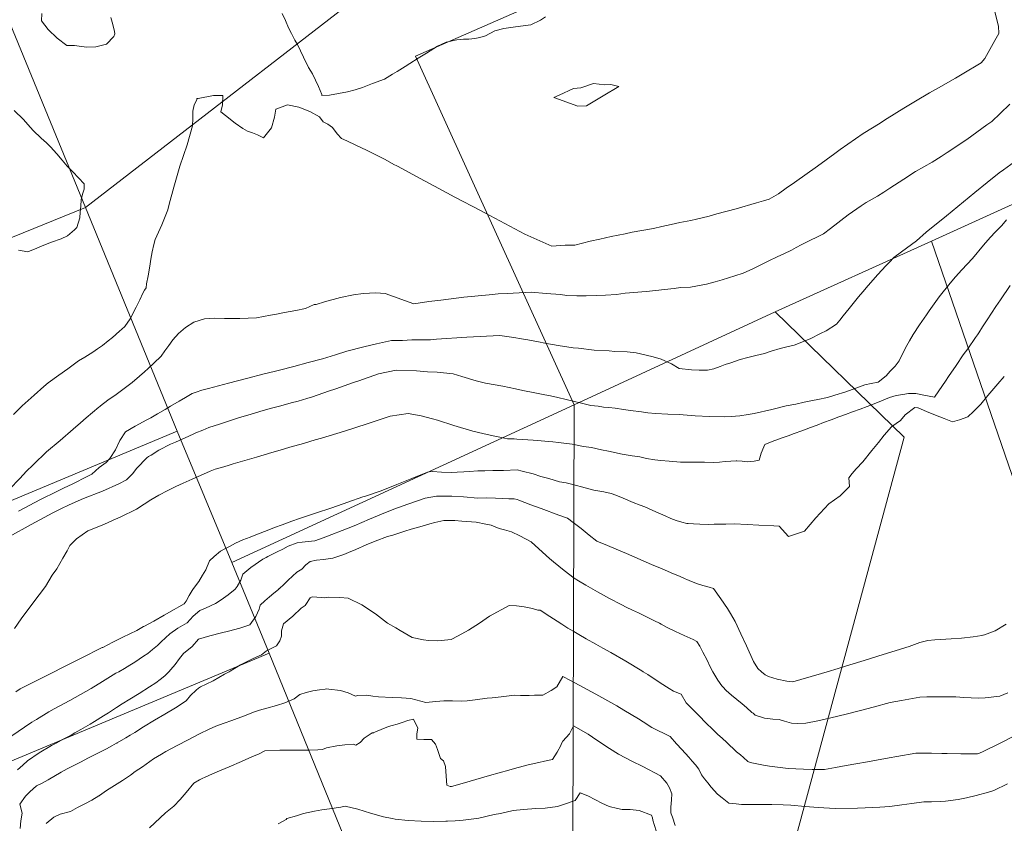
# Model space of a CAD drawing. Header units: inches. Extents: x 11351264 to 11356330, y 6702313 to 6706468.
# Tile 53 of 160: x 11352071 to 11352467, y 6704939 to 6705263. Entities that reach past the tile are written whole.
import ezdxf

# ---------------------------------------------------------------- set-up
doc = ezdxf.new("R2010")
doc.units = ezdxf.units.IN
doc.header["$MEASUREMENT"] = 0
doc.layers.add('Shumate_Contours_clip1', color=7, linetype='Continuous', lineweight=0)
doc.layers.add('Shumate_Parcels_clip1', color=7, linetype='Continuous', lineweight=0)

msp = doc.modelspace()

# ---------------------------------------------------------------- linework, layer by layer
at = {"layer": 'Shumate_Contours_clip1'}
for points, elevation in [([(11352463.14, 6705267.54), (11352465.01, 6705260.12), (11352465.04, 6705257.22), (11352463.54, 6705254.32), (11352459.44, 6705247.07), (11352457.95, 6705245.33), (11352450.27, 6705240.75), (11352447.6, 6705239.22), (11352440.84, 6705235.35), (11352437.22, 6705233.27), (11352431.58, 6705229.9), (11352426.86, 6705227.14), (11352420.07, 6705222.88), (11352416.54, 6705220.65), (11352414.18, 6705219.2), (11352410.37, 6705216.92), (11352401.18, 6705210.4), (11352398.97, 6705208.79), (11352391.97, 6705203.71), (11352382.77, 6705197.13), (11352379.38, 6705194.81), (11352376.32, 6705192.57), (11352372.54, 6705190.47), (11352370.2, 6705189.74), (11352367.46, 6705188.97), (11352359.31, 6705186.57), (11352351.5, 6705184.46), (11352348.43, 6705183.6), (11352343.3, 6705182.32), (11352340.95, 6705181.85), (11352336.49, 6705180.98), (11352333.1, 6705180.26), (11352329.27, 6705179.44), (11352325.89, 6705178.65), (11352317.4, 6705177.07), (11352314.55, 6705176.41), (11352308.9, 6705175.32), (11352304.37, 6705174.24), (11352300.38, 6705173.44), (11352294.28, 6705171.95), (11352292.06, 6705171.83), (11352290.35, 6705171.89), (11352284.96, 6705171.43), (11352274.05, 6705176.33), (11352259.98, 6705183.79), (11352256.17, 6705185.81), (11352245.89, 6705191.25), (11352239.45, 6705194.73), (11352231.94, 6705198.69), (11352222.77, 6705203.74), (11352222.2, 6705204.02), (11352221.53, 6705204.31), (11352217.57, 6705206.5), (11352214.8, 6705207.92), (11352210.27, 6705210.2), (11352205.95, 6705212.2), (11352202.35, 6705213.99), (11352200.22, 6705214.88), (11352198.46, 6705216.7), (11352196.62, 6705219.27), (11352194.68, 6705220.66), (11352192.83, 6705221.65), (11352191.31, 6705223.56), (11352187.47, 6705225.8), (11352182.96, 6705227.45), (11352178.4, 6705228.5), (11352173.76, 6705226.68), (11352173.23, 6705223.53), (11352172.01, 6705219.14), (11352168.79, 6705215.17), (11352166.3, 6705216.32), (11352164.39, 6705217.2), (11352162.29, 6705217.78), (11352160.47, 6705218.87), (11352157.35, 6705221.01), (11352153.48, 6705224.1), (11352151.52, 6705225.59), (11352152.23, 6705228.45), (11352152.34, 6705232.26), (11352148.56, 6705232.22), (11352142.42, 6705231.04), (11352142.02, 6705231), (11352141.92, 6705230.82), (11352141.92, 6705230.49), (11352140.88, 6705228.46), (11352140.27, 6705225.84), (11352140.3, 6705222.89), (11352140.18, 6705220.02), (11352138, 6705212.26), (11352135.04, 6705203.73), (11352132.63, 6705195.2), (11352130.8, 6705188.34), (11352130.23, 6705186.17), (11352127.83, 6705180.02), (11352125.14, 6705174.15), (11352124.58, 6705172.17), (11352123.84, 6705169.23), (11352123.39, 6705166.21), (11352122.98, 6705163.42), (11352122.33, 6705159.53), (11352121.6, 6705156.28), (11352121.45, 6705154.74), (11352120.83, 6705153.79), (11352120.2, 6705152.53), (11352119, 6705149.81), (11352117.48, 6705146.95), (11352115.06, 6705142.21), (11352112.94, 6705139.09), (11352111.69, 6705138.08), (11352110.7, 6705137.17), (11352107.93, 6705134.67), (11352106.19, 6705133.27), (11352103.84, 6705131.47), (11352101.93, 6705130.07), (11352100.04, 6705128.77), (11352096.71, 6705126.71), (11352094.28, 6705125.23), (11352089.9, 6705122.07), (11352086.3, 6705119.49), (11352081.95, 6705116.35), (11352080.3, 6705114.91), (11352076.3, 6705111.45), (11352071.53, 6705107.2), (11352068.08, 6705103.71)], 1450), ([(11352079.41, 6705265.25), (11352079.25, 6705262.28), (11352082, 6705258.8), (11352085.56, 6705255.27), (11352089.56, 6705252.35), (11352092.63, 6705252.32), (11352097.4, 6705251.69), (11352101.26, 6705251.82), (11352105.49, 6705252.83), (11352108.48, 6705255.95), (11352108.82, 6705257.01), (11352108.72, 6705257.97), (11352108.06, 6705260.84), (11352107.28, 6705263.66)], 1450), ([(11352176.28, 6705265.18), (11352177.61, 6705262.36), (11352178.85, 6705259.5), (11352180.07, 6705257.23), (11352181.41, 6705254.44), (11352182.43, 6705252.79), (11352183.72, 6705250.23), (11352184.9, 6705247.61), (11352186.94, 6705243.53), (11352187.9, 6705242.04), (11352188.53, 6705240.91), (11352189.72, 6705238.4), (11352190.9, 6705235.88), (11352192.33, 6705232.62), (11352192.33, 6705232.22), (11352195.36, 6705232.29), (11352198.94, 6705232.99), (11352202.67, 6705233.65), (11352205.69, 6705234.45), (11352208.69, 6705235.45), (11352212.74, 6705237.03), (11352217.56, 6705238.84), (11352220.76, 6705240.8), (11352222.58, 6705241.9), (11352225.83, 6705243.93), (11352227.78, 6705245.14), (11352231.11, 6705247.18), (11352234.43, 6705249.25), (11352238.89, 6705252.05), (11352242.38, 6705253.73), (11352246.65, 6705254.67), (11352249.38, 6705254.9), (11352251.45, 6705254.94), (11352253.88, 6705255.14), (11352255.98, 6705255.56), (11352258.28, 6705256.2), (11352261.96, 6705258.2), (11352265.59, 6705259.19), (11352270.33, 6705259.82), (11352276.56, 6705260.73), (11352280.39, 6705262.56), (11352282.4, 6705263.91)], 1450), ([(11352469.49, 6705228.75), (11352465.59, 6705224.97), (11352462.33, 6705221.71), (11352460.26, 6705220.4), (11352452.16, 6705214.46), (11352444.3, 6705209.21), (11352441.9, 6705207.65), (11352438.24, 6705205.39), (11352431.52, 6705201.51), (11352426.84, 6705198.53), (11352421.23, 6705194.86), (11352418.8, 6705193.27), (11352416.18, 6705191.65), (11352411.67, 6705189.03), (11352409.66, 6705187.8), (11352406.06, 6705185.33), (11352404.41, 6705184.1), (11352397.23, 6705178.56), (11352394.5, 6705176.43), (11352391.82, 6705175.07), (11352389.21, 6705173.94), (11352385.48, 6705172.02), (11352383.36, 6705170.91), (11352381.49, 6705169.91), (11352378.52, 6705168.43), (11352375.76, 6705167.13), (11352372.46, 6705165.57), (11352369.2, 6705163.98), (11352365.93, 6705162.39), (11352362.09, 6705160.54), (11352358.7, 6705159.53), (11352353.56, 6705157.86), (11352350.85, 6705157.17), (11352347.23, 6705156.17), (11352340.78, 6705155.02), (11352336.75, 6705154.76), (11352334.22, 6705154.45), (11352330.36, 6705154.06), (11352326.86, 6705153.68), (11352322.96, 6705153.27), (11352314.57, 6705152.52), (11352311.03, 6705152), (11352306.53, 6705151.8), (11352303.12, 6705151.61), (11352298.78, 6705151.52), (11352294.98, 6705151.48), (11352291.04, 6705151.62), (11352288.39, 6705151.95), (11352282.73, 6705152.4), (11352276.68, 6705153), (11352267, 6705152.39), (11352263.3, 6705152.22), (11352259.74, 6705151.88), (11352249.56, 6705150.94), (11352240.21, 6705149.69), (11352235.45, 6705149.15), (11352229.36, 6705148.24), (11352217.8, 6705152.37), (11352214.04, 6705152.68), (11352211.46, 6705152.53), (11352208.94, 6705152.38), (11352204.98, 6705151.88), (11352199.85, 6705150.74), (11352193.34, 6705149), (11352189.98, 6705147.98), (11352189.17, 6705148.03), (11352185.68, 6705146.39), (11352181.8, 6705145.62), (11352177.25, 6705144.72), (11352174.07, 6705144.11), (11352171.63, 6705143.63), (11352166, 6705142.54), (11352159.18, 6705142.35), (11352153.01, 6705142.31), (11352148.98, 6705142.5), (11352144.96, 6705142.2), (11352140.67, 6705140.83), (11352137.38, 6705138.73), (11352134.48, 6705136.26), (11352132.27, 6705133.68), (11352130.59, 6705131.39), (11352128.95, 6705129.35), (11352127.48, 6705127.09), (11352124.63, 6705124.35), (11352122.25, 6705122.25), (11352120.78, 6705120.88), (11352118.8, 6705119.12), (11352115.85, 6705116.58), (11352112.61, 6705114.17), (11352109.35, 6705111.77), (11352106.09, 6705109.39), (11352103.04, 6705107.12), (11352102.9, 6705107.02), (11352102.79, 6705106.93), (11352102.38, 6705106.57), (11352097.3, 6705102.36), (11352094.99, 6705100.29), (11352092.01, 6705097.76), (11352086.83, 6705093.13), (11352081.37, 6705088.58), (11352079.53, 6705086.87), (11352077.85, 6705085.25), (11352075.8, 6705083.24), (11352073.3, 6705080.8), (11352070.55, 6705077.86), (11352066.36, 6705073.51)], 1448), ([(11352068.32, 6705226.12), (11352072.01, 6705222.53), (11352073.8, 6705220.55), (11352075.89, 6705218.12), (11352079.11, 6705215.04), (11352081.27, 6705213.08), (11352082.87, 6705211.53), (11352085.45, 6705208.71), (11352087.6, 6705206.14), (11352089.69, 6705203.71), (11352091.95, 6705201.5), (11352096.51, 6705196.62), (11352096.52, 6705194.51), (11352095.77, 6705192.5), (11352095.31, 6705190.1), (11352095.13, 6705187.54), (11352094.89, 6705185.18), (11352094.81, 6705182.88), (11352093.55, 6705178.94), (11352092.61, 6705178), (11352089.79, 6705175.67), (11352087.29, 6705174.47), (11352083.39, 6705173.12), (11352079.52, 6705171.67), (11352077.43, 6705170.64), (11352073.86, 6705169.26), (11352070.03, 6705169.85)], 1452), ([(11352471.38, 6705205.45), (11352466.95, 6705202.27), (11352465.19, 6705201.01), (11352460.45, 6705197.19), (11352455.39, 6705193.15), (11352446.32, 6705185.65), (11352443.95, 6705183.75), (11352435.85, 6705177.1), (11352431.85, 6705173.62), (11352425.88, 6705169.26), (11352422.84, 6705166.93), (11352421.06, 6705165.06), (11352419.55, 6705163.57), (11352416.34, 6705160.11), (11352412.46, 6705155.69), (11352410.27, 6705153.04), (11352408.58, 6705151.07), (11352404.75, 6705146.37), (11352402.35, 6705143.41), (11352400.96, 6705141.61), (11352399.67, 6705140.02), (11352395.58, 6705137.43), (11352393.27, 6705136.29), (11352389.09, 6705134.14), (11352382.59, 6705131.54), (11352379.68, 6705130.92), (11352377.03, 6705130.28), (11352373.41, 6705129.15), (11352370.62, 6705128.29), (11352367.13, 6705127.41), (11352363.92, 6705126.58), (11352360.88, 6705125.76), (11352357.04, 6705124.52), (11352354.79, 6705123.8), (11352352.82, 6705123), (11352350.28, 6705122.11), (11352347.72, 6705121.5), (11352344.4, 6705121.52), (11352341.3, 6705121.62), (11352336.32, 6705122.2), (11352333.19, 6705124.03), (11352329.04, 6705125.99), (11352325.79, 6705126.89), (11352322.97, 6705127.55), (11352318.99, 6705128.44), (11352315.36, 6705128.91), (11352310.32, 6705129.06), (11352308.11, 6705129.25), (11352302.04, 6705129.59), (11352295.67, 6705130.32), (11352293.56, 6705130.54), (11352287.46, 6705131.49), (11352282.14, 6705132.41), (11352279.55, 6705132.94), (11352275.24, 6705133.77), (11352272.77, 6705134.14), (11352269.67, 6705134.69), (11352263.97, 6705135.42), (11352250.74, 6705134.85), (11352238.42, 6705133.96), (11352236.02, 6705133.74), (11352228.53, 6705133.77), (11352224.85, 6705133.53), (11352220.4, 6705133.47), (11352214.25, 6705132.1), (11352209.17, 6705130.89), (11352202.3, 6705129.18), (11352197.72, 6705127.71), (11352192.56, 6705126.08), (11352186.76, 6705124.54), (11352180.98, 6705123.03), (11352175.2, 6705121.54), (11352173.08, 6705121.03), (11352169.01, 6705120.02), (11352161.87, 6705118.16), (11352154.72, 6705116.28), (11352146.59, 6705114.14), (11352143.96, 6705113.42), (11352141.64, 6705112.65), (11352140.01, 6705112.08), (11352137.4, 6705110.55), (11352134.73, 6705109.05), (11352131.32, 6705107.05), (11352129.16, 6705105.72), (11352126.02, 6705103.86), (11352123.37, 6705102.37), (11352121.74, 6705101.5), (11352117.07, 6705098.95), (11352113.13, 6705096.62), (11352110.83, 6705093.23), (11352109.16, 6705089.4), (11352106.79, 6705085.89), (11352105.34, 6705084.27), (11352102.53, 6705082.26), (11352099.65, 6705079.6), (11352097.77, 6705078.66), (11352091.94, 6705075.74), (11352088.21, 6705073.93), (11352085.45, 6705072.57), (11352078.95, 6705069.39), (11352070.07, 6705064.69)], 1446), ([(11352468.23, 6705182.04), (11352466.31, 6705179.78), (11352463.75, 6705177.28), (11352461.67, 6705174.91), (11352458.95, 6705171.9), (11352454.46, 6705166.54), (11352450.25, 6705161.91), (11352447.68, 6705159.07), (11352445.53, 6705156.57), (11352441.03, 6705151.02), (11352437.03, 6705145.43), (11352435.89, 6705143.75), (11352433.13, 6705139.74), (11352430.6, 6705135.87), (11352429.15, 6705133.28), (11352427.49, 6705130.56), (11352424.91, 6705125.27), (11352423.32, 6705123.06), (11352421.3, 6705121.1), (11352419.74, 6705119.29), (11352416.5, 6705116.71), (11352413.59, 6705116.19), (11352411.04, 6705115.66), (11352403.44, 6705112.77), (11352398.98, 6705111.43), (11352395.99, 6705110.52), (11352392.11, 6705109.72), (11352390.07, 6705109.31), (11352386.7, 6705108.59), (11352383.31, 6705107.88), (11352379.42, 6705107.08), (11352373.61, 6705105.62), (11352366.54, 6705104.05), (11352364.12, 6705103.61), (11352360.67, 6705103.06), (11352357.28, 6705102.85), (11352354.74, 6705102.77), (11352348.47, 6705102.78), (11352342.77, 6705103.17), (11352336.3, 6705103.63), (11352331.67, 6705103.84), (11352326.71, 6705104.05), (11352323.62, 6705104.32), (11352321.05, 6705104.66), (11352316.68, 6705105.3), (11352313.9, 6705105.67), (11352310.53, 6705106.15), (11352307.92, 6705106.45), (11352305.78, 6705106.65), (11352303.67, 6705106.96), (11352300.74, 6705107.27), (11352296.89, 6705108.28), (11352293.5, 6705109.07), (11352290.7, 6705109.76), (11352287.36, 6705110.5), (11352284.45, 6705111.12), (11352282.13, 6705111.55), (11352278.15, 6705112.36), (11352273.26, 6705113.35), (11352270.29, 6705113.98), (11352265.23, 6705115), (11352258.23, 6705116.26), (11352254.42, 6705117.15), (11352248.73, 6705118.97), (11352245.2, 6705120.1), (11352238.74, 6705120.67), (11352234.91, 6705120.88), (11352230.48, 6705121.22), (11352222.24, 6705121.54), (11352215.08, 6705120.06), (11352207.22, 6705117.26), (11352205.07, 6705116.51), (11352197.86, 6705113.98), (11352194.98, 6705113.02), (11352188.52, 6705110.8), (11352186.25, 6705110.16), (11352182.68, 6705109.08), (11352179.98, 6705108.32), (11352175.74, 6705107.17), (11352171.48, 6705106.04), (11352167.25, 6705104.85), (11352163.43, 6705103.69), (11352162.82, 6705103.51), (11352162.41, 6705103.4), (11352159.15, 6705102.38), (11352151, 6705099.82), (11352146.78, 6705098.36), (11352144.27, 6705097.36), (11352141.51, 6705096.22), (11352140.74, 6705095.86), (11352138.71, 6705094.95), (11352136.02, 6705093.77), (11352133.29, 6705092.53), (11352131.29, 6705091.63), (11352126.6, 6705089.21), (11352123.52, 6705087.3), (11352122.46, 6705086.69), (11352121.8, 6705086.24), (11352117.77, 6705082), (11352116.02, 6705079.73), (11352113.55, 6705077.29), (11352110.54, 6705075.66), (11352103.93, 6705072.81), (11352096.23, 6705069.83), (11352090.48, 6705067.22), (11352087.07, 6705065.6), (11352083.94, 6705064.09), (11352075.14, 6705059.29), (11352066.37, 6705054.47)], 1444), ([(11352469.69, 6705155.6), (11352465.75, 6705149.81), (11352463.92, 6705147.2), (11352460.45, 6705141.78), (11352458.5, 6705138.91), (11352457.09, 6705136.61), (11352456.48, 6705135.72), (11352455.73, 6705134.71), (11352452.54, 6705130.12), (11352450.75, 6705127.64), (11352447.89, 6705123.43), (11352444.87, 6705118.95), (11352443.56, 6705117.04), (11352442.39, 6705115.34), (11352439.22, 6705110.65), (11352434.9, 6705111.41), (11352431.61, 6705112.06), (11352428.7, 6705112.12), (11352426.43, 6705111.75), (11352423.78, 6705111.3), (11352421.07, 6705110.56), (11352417.77, 6705109.13), (11352414.92, 6705107.98), (11352412.04, 6705106.87), (11352409.19, 6705105.83), (11352406.15, 6705104.72), (11352403.37, 6705103.67), (11352400.66, 6705102.66), (11352397.5, 6705101.49), (11352394.42, 6705100.36), (11352391.85, 6705099.39), (11352389.24, 6705098.42), (11352385.71, 6705097.12), (11352382.61, 6705095.98), (11352380.23, 6705095.09), (11352377.81, 6705094.18), (11352373.8, 6705092.74), (11352370.83, 6705091.53), (11352370.37, 6705090.62), (11352369.3, 6705088.13), (11352368.49, 6705085.3), (11352366.54, 6705084.83), (11352363.87, 6705084.56), (11352361.64, 6705084.84), (11352359.5, 6705085.01), (11352359.3, 6705085.01), (11352357.16, 6705084.89), (11352354.84, 6705084.65), (11352352.52, 6705084.42), (11352350.2, 6705084.33), (11352346.55, 6705084.39), (11352339.84, 6705084.42), (11352336.82, 6705084.5), (11352332.3, 6705084.84), (11352328.84, 6705085.13), (11352326.41, 6705085.37), (11352323.17, 6705085.94), (11352320.48, 6705086.53), (11352317.35, 6705087.04), (11352313.3, 6705087.6), (11352307.79, 6705088.82), (11352305.02, 6705089.45), (11352300.99, 6705090.3), (11352297.71, 6705090.82), (11352293.19, 6705091.67), (11352287.6, 6705092.38), (11352285.32, 6705092.64), (11352277.41, 6705093.35), (11352270.82, 6705093.67), (11352269.73, 6705093.86), (11352269.03, 6705093.87), (11352267.11, 6705093.84), (11352264.69, 6705094.36), (11352261.3, 6705095.1), (11352257.19, 6705096.02), (11352253.08, 6705096.97), (11352245.52, 6705099.2), (11352238.89, 6705101.33), (11352236.94, 6705101.96), (11352232.29, 6705103.11), (11352227.04, 6705104.05), (11352219.82, 6705102.98), (11352210.57, 6705099.95), (11352201.35, 6705097), (11352192.16, 6705094.16), (11352189.59, 6705093.41), (11352184.93, 6705091.97), (11352179.4, 6705090.45), (11352175.47, 6705089.31), (11352172.16, 6705088.32), (11352166.01, 6705086.49), (11352161.28, 6705085.1), (11352156.54, 6705083.71), (11352154.58, 6705083.15), (11352151.81, 6705082.32), (11352149.25, 6705081.58), (11352147.22, 6705080.83), (11352143.4, 6705079.01), (11352140.09, 6705077.56), (11352136.42, 6705076.04), (11352133.46, 6705074.68), (11352130.27, 6705073.04), (11352126.65, 6705071.21), (11352123.38, 6705069.26), (11352120.7, 6705067.53), (11352117.58, 6705065.44), (11352111.05, 6705062.3), (11352108.15, 6705061.02), (11352104.42, 6705059.37), (11352098.04, 6705056.73), (11352093.47, 6705053.53), (11352090.78, 6705050.9), (11352089.68, 6705048.73), (11352087.95, 6705045.79), (11352085.43, 6705041.46), (11352083.62, 6705038.87), (11352080.87, 6705034.38), (11352075.86, 6705027.59), (11352071.08, 6705021.25), (11352068.39, 6705017.37)], 1442), ([(11352467.31, 6705118.92), (11352464.69, 6705115.98), (11352460.71, 6705111.25), (11352457.89, 6705107.78), (11352454.88, 6705104.92), (11352452.56, 6705102.69), (11352449.24, 6705101.48), (11352446.49, 6705100.7), (11352443.02, 6705102.03), (11352439.52, 6705103.43), (11352435.99, 6705104.89), (11352432.63, 6705106.32), (11352432.48, 6705106.36), (11352431.29, 6705106.47), (11352427.31, 6705103.47), (11352425.52, 6705101.23), (11352423.7, 6705099.98), (11352421.89, 6705098.68), (11352418.86, 6705095.29), (11352416.64, 6705092.41), (11352413.93, 6705089.11), (11352410.34, 6705084.62), (11352407.63, 6705081.81), (11352406.02, 6705079.83), (11352404.62, 6705078.11), (11352404.86, 6705074.58), (11352401.12, 6705070.87), (11352396.63, 6705067.69), (11352391.41, 6705061.95), (11352386.74, 6705056.64), (11352380.34, 6705054.42), (11352376.53, 6705058.7), (11352374.44, 6705058.75), (11352368.39, 6705059.01), (11352363.74, 6705059.29), (11352358.39, 6705059.55), (11352355.12, 6705059.48), (11352352.65, 6705059.46), (11352350.39, 6705059.46), (11352347.95, 6705059.38), (11352344.66, 6705059.4), (11352342.09, 6705059.56), (11352339.84, 6705059.74), (11352339.39, 6705059.77), (11352337.32, 6705060.31), (11352335.12, 6705060.92), (11352332.98, 6705061.79), (11352330.57, 6705062.85), (11352326.94, 6705064.48), (11352322.4, 6705066.43), (11352320.51, 6705067.13), (11352317.77, 6705068.2), (11352313.77, 6705069.87), (11352310.81, 6705071.1), (11352308.94, 6705071.87), (11352305.9, 6705072.52), (11352301.94, 6705073.19), (11352298.39, 6705074.12), (11352293.41, 6705075.4), (11352290.68, 6705076.06), (11352288.04, 6705076.51), (11352283.8, 6705077.84), (11352280.51, 6705078.69), (11352277.4, 6705079.74), (11352273.06, 6705080.78), (11352271.03, 6705081.32), (11352265.5, 6705081.14), (11352261.21, 6705081.05), (11352257.91, 6705080.96), (11352255.13, 6705080.89), (11352251.85, 6705080.73), (11352249.47, 6705080.59), (11352246.87, 6705080.44), (11352244.54, 6705080.3), (11352240.49, 6705080.42), (11352236.81, 6705080.62), (11352235.5, 6705080.58), (11352234.88, 6705080.43), (11352228.52, 6705077.89), (11352222.5, 6705075.47), (11352216.19, 6705072.94), (11352209.44, 6705070.61), (11352208.85, 6705070.41), (11352202.77, 6705068.32), (11352196.27, 6705066.1), (11352189.78, 6705063.88), (11352183.29, 6705061.68), (11352180.24, 6705060.71), (11352176.23, 6705059.19), (11352173.27, 6705058.06), (11352170.31, 6705056.93), (11352166.37, 6705055.41), (11352163.42, 6705054.28), (11352160.47, 6705053.13), (11352157.47, 6705051.76), (11352155.06, 6705050.45), (11352153.22, 6705049.49), (11352151.38, 6705048.53), (11352148.84, 6705046.38), (11352147.04, 6705044.72), (11352145.48, 6705041.08), (11352144.2, 6705038.94), (11352142.69, 6705036.42), (11352140.55, 6705033.49), (11352140.07, 6705032.77), (11352138.87, 6705030.65), (11352137.61, 6705028.4), (11352136.8, 6705027.42), (11352134.6, 6705026.18), (11352132.75, 6705025.04), (11352128.68, 6705022.72), (11352124.59, 6705020.43), (11352120.79, 6705018.32), (11352120.48, 6705018.16), (11352117.75, 6705016.64), (11352112.12, 6705013.86), (11352108.09, 6705011.87), (11352103.96, 6705009.82), (11352103.77, 6705009.71), (11352103.53, 6705009.57), (11352095.58, 6705005.62), (11352087.29, 6705001.47), (11352084.35, 6705000), (11352079.01, 6704997.32), (11352070.73, 6704993.16), (11352068.98, 6704991.94)], 1440), ([(11352468, 6705019.2), (11352463.58, 6705016.54), (11352459.29, 6705014.92), (11352458.76, 6705014.73), (11352458.6, 6705014.7), (11352458.21, 6705014.58), (11352454.7, 6705014.08), (11352450.11, 6705013.56), (11352445.89, 6705013.31), (11352441.62, 6705013.03), (11352439.35, 6705012.89), (11352436.5, 6705012.53), (11352434.84, 6705012.15), (11352433.2, 6705011.75), (11352428.98, 6705010.18), (11352427.63, 6705009.76), (11352425.44, 6705009.09), (11352416.34, 6705006.26), (11352410.77, 6705004.46), (11352405, 6705002.71), (11352400.34, 6705001.36), (11352395.93, 6705000), (11352393.57, 6704999.27), (11352385.34, 6704996.85), (11352382.11, 6704995.93), (11352379.62, 6704996.18), (11352375.82, 6704996.97), (11352372.21, 6704998.12), (11352370.93, 6704998.78), (11352369.47, 6705000), (11352367.93, 6705001.29), (11352366.24, 6705004.12), (11352363.39, 6705010.37), (11352361.1, 6705015.31), (11352358.79, 6705020.25), (11352357.01, 6705023.51), (11352355.77, 6705025.51), (11352353.09, 6705029.36), (11352350.13, 6705033.51), (11352348.3, 6705034.06), (11352345.76, 6705034.76), (11352343.72, 6705035.43), (11352341.28, 6705036.29), (11352339.38, 6705037.16), (11352338.7, 6705037.45), (11352338.37, 6705037.6), (11352336.35, 6705038.48), (11352333.98, 6705039.49), (11352330.7, 6705040.9), (11352328.7, 6705041.75), (11352325.14, 6705043.27), (11352321.71, 6705044.72), (11352318.37, 6705046.15), (11352315.03, 6705047.58), (11352310.87, 6705049.37), (11352307.45, 6705050.84), (11352303.14, 6705052.61), (11352299.99, 6705055.04), (11352296.73, 6705057.77), (11352293.59, 6705060.18), (11352291.24, 6705061.82), (11352287.76, 6705063.1), (11352280.65, 6705065.76), (11352276.48, 6705067.31), (11352271.66, 6705069.19), (11352270.99, 6705069.33), (11352269.74, 6705069.65), (11352267.67, 6705069.72), (11352264.9, 6705069.86), (11352262.23, 6705069.97), (11352258.79, 6705070.09), (11352255.15, 6705069.98), (11352249.42, 6705070.43), (11352244.63, 6705070.75), (11352242.16, 6705070.78), (11352239.7, 6705070.74), (11352238.47, 6705070.74), (11352233.97, 6705069.88), (11352230.47, 6705068.77), (11352226.89, 6705067.52), (11352221.31, 6705065.46), (11352216.38, 6705063.48), (11352211.55, 6705061.46), (11352205.27, 6705058.84), (11352200.42, 6705056.91), (11352196.26, 6705055.25), (11352192.87, 6705053.97), (11352189.43, 6705052.74), (11352186.75, 6705052.44), (11352184.36, 6705052.15), (11352182.38, 6705051.89), (11352178.77, 6705050.53), (11352176.53, 6705049.43), (11352174.27, 6705048.34), (11352170.47, 6705046.4), (11352169.79, 6705046.06), (11352168.46, 6705045.33), (11352163.64, 6705041.99), (11352160.4, 6705039.27), (11352159.57, 6705036.85), (11352158.16, 6705034.3), (11352157.31, 6705033.25), (11352154.49, 6705030.94), (11352151.72, 6705028.95), (11352149.37, 6705027.53), (11352145.4, 6705025.59), (11352143.12, 6705024.67), (11352140.4, 6705022.33), (11352138, 6705019.7), (11352134.22, 6705017.49), (11352130.96, 6705015.23), (11352127.55, 6705012.08), (11352125.99, 6705010.55), (11352124, 6705008.95), (11352122.16, 6705007.38), (11352120.37, 6705006.26), (11352116.9, 6705003.91), (11352114.93, 6705002.61), (11352112.76, 6705001.31), (11352110.41, 6705000), (11352109.3, 6704999.38), (11352103.95, 6704996.09), (11352099.38, 6704993.23), (11352090.7, 6704988.41), (11352084.4, 6704985.02), (11352082.22, 6704983.85), (11352077.28, 6704980.81), (11352075.41, 6704979.68), (11352072.41, 6704977.68), (11352067.3, 6704974.2)], 1438), ([(11352468.74, 6704991.52), (11352465.5, 6704990.15), (11352459.63, 6704989.51), (11352456.92, 6704989.31), (11352450.98, 6704989.65), (11352447.76, 6704989.82), (11352440.64, 6704989.92), (11352436.14, 6704989.85), (11352433.23, 6704989.72), (11352425.89, 6704988.38), (11352421.33, 6704987.53), (11352414.51, 6704985.72), (11352409.36, 6704984.43), (11352403.64, 6704982.84), (11352397.39, 6704981.39), (11352392.18, 6704980.22), (11352387.3, 6704979.31), (11352383.83, 6704979.12), (11352381.57, 6704979.3), (11352378.79, 6704980.03), (11352376.61, 6704980.77), (11352373.98, 6704980.91), (11352370.73, 6704981.26), (11352366.95, 6704982.52), (11352366.03, 6704983.24), (11352365.61, 6704983.6), (11352363.38, 6704985.52), (11352361.61, 6704987.04), (11352359.48, 6704988.82), (11352357.33, 6704990.59), (11352355.28, 6704992.41), (11352353.83, 6704993.92), (11352353.44, 6704994.33), (11352351.8, 6704996.65), (11352349.87, 6705000), (11352348.78, 6705001.9), (11352347.51, 6705004.6), (11352345.83, 6705007.94), (11352344.62, 6705010.24), (11352343.36, 6705012.2), (11352341.86, 6705012.96), (11352338.3, 6705014.61), (11352334.74, 6705016.25), (11352331.17, 6705017.99), (11352329.03, 6705019.11), (11352328.29, 6705019.52), (11352326.35, 6705020.53), (11352323.09, 6705022.18), (11352319.89, 6705023.68), (11352317.41, 6705024.85), (11352314.92, 6705026.06), (11352313.15, 6705026.96), (11352312.93, 6705027.09), (11352308.22, 6705029.54), (11352303.4, 6705032.18), (11352298.62, 6705034.86), (11352295.77, 6705036.61), (11352293.99, 6705037.66), (11352289.9, 6705040.83), (11352285.59, 6705044.29), (11352284, 6705045.66), (11352281.25, 6705048.11), (11352276.66, 6705052.28), (11352272.09, 6705054.77), (11352268.76, 6705056.43), (11352265.91, 6705057.12), (11352263.76, 6705057.74), (11352260.46, 6705059.05), (11352258.39, 6705059.43), (11352254.41, 6705060.24), (11352250.72, 6705060.47), (11352248.71, 6705060.65), (11352245.81, 6705060.87), (11352241.42, 6705060.96), (11352237.76, 6705060.15), (11352235.81, 6705059.61), (11352232.66, 6705058.71), (11352228.28, 6705057.39), (11352225.77, 6705056.65), (11352220.95, 6705055.09), (11352218.79, 6705054.43), (11352213.71, 6705052.54), (11352210.08, 6705051.14), (11352206.02, 6705049.31), (11352203.07, 6705048.06), (11352201.14, 6705047.25), (11352199.12, 6705046.55), (11352196.7, 6705045.79), (11352193.01, 6705045.22), (11352190.09, 6705044.89), (11352187.58, 6705044.4), (11352185.82, 6705043.07), (11352184.22, 6705041.37), (11352182.27, 6705040.11), (11352180.4, 6705038.51), (11352178.68, 6705036.83), (11352176.95, 6705035.16), (11352175.25, 6705033.57), (11352175.14, 6705033.47), (11352174.77, 6705033.15), (11352172.87, 6705031.6), (11352171.2, 6705030.22), (11352169.25, 6705028.53), (11352167.42, 6705026.75), (11352166.97, 6705025.27), (11352165.62, 6705022.26), (11352163.3, 6705018.93), (11352159.26, 6705017.5), (11352154.61, 6705016.32), (11352151.8, 6705015.65), (11352147.16, 6705014.44), (11352142.62, 6705013.14), (11352139.98, 6705010.18), (11352136.47, 6705007.31), (11352134.94, 6705005.27), (11352133.13, 6705002.93), (11352131.49, 6705000.91), (11352130.59, 6705000), (11352129.01, 6704998.38), (11352127.09, 6704996.9), (11352125.32, 6704995.58), (11352122.79, 6704993.9), (11352118.65, 6704991.25), (11352114.91, 6704988.92), (11352111.88, 6704987.02), (11352109.58, 6704985.57), (11352106.29, 6704983.49), (11352104.28, 6704982.18), (11352100.71, 6704979.98), (11352098.94, 6704978.87), (11352095.19, 6704976.69), (11352092.73, 6704975.32), (11352091.25, 6704974.46), (11352088.36, 6704972.92), (11352085.17, 6704971.15), (11352083.35, 6704970.2), (11352078.42, 6704967.33), (11352073.73, 6704964.1), (11352071.78, 6704962.38), (11352069.69, 6704960.52)], 1436), ([(11352471.19, 6704974.03), (11352465.65, 6704971.27), (11352458.81, 6704967.86), (11352457.3, 6704967.12), (11352457.04, 6704967.02), (11352456.56, 6704966.9), (11352454.22, 6704966.88), (11352449.78, 6704966.95), (11352444.24, 6704967.04), (11352442.14, 6704967.09), (11352437.93, 6704967.16), (11352434.55, 6704967.18), (11352431.62, 6704967.22), (11352423.97, 6704965.88), (11352420.87, 6704965.33), (11352415.76, 6704964.36), (11352412.21, 6704963.73), (11352407.51, 6704962.87), (11352403.54, 6704962.16), (11352399.24, 6704961.38), (11352394.87, 6704960.6), (11352392.15, 6704960.65), (11352389.88, 6704960.66), (11352386.41, 6704960.74), (11352380.2, 6704961), (11352372.69, 6704961.9), (11352370.3, 6704962.32), (11352364.9, 6704963.42), (11352363.95, 6704963.86), (11352362.15, 6704965.4), (11352360.94, 6704966.49), (11352359.39, 6704967.69), (11352359.19, 6704967.85), (11352355.44, 6704971.48), (11352353.55, 6704973.21), (11352351.88, 6704974.75), (11352349.93, 6704976.57), (11352346.93, 6704979.51), (11352344.45, 6704982.03), (11352340.97, 6704985.6), (11352339.1, 6704987.43), (11352337.06, 6704991), (11352333.94, 6704992.16), (11352332.26, 6704993.25), (11352328.65, 6704995.56), (11352323.7, 6704998.83), (11352321.82, 6705000), (11352321.22, 6705000.37), (11352314.79, 6705004.26), (11352308.71, 6705007.71), (11352305.46, 6705009.55), (11352302.64, 6705011.12), (11352298.79, 6705013.22), (11352295.91, 6705014.94), (11352293.85, 6705016.15), (11352291.4, 6705017.61), (11352288.96, 6705019.13), (11352287.11, 6705020.32), (11352284.16, 6705022.19), (11352280.27, 6705024.76), (11352279.3, 6705024.82), (11352277.12, 6705025.47), (11352273.81, 6705026.2), (11352270.68, 6705026.59), (11352267.73, 6705026.64), (11352259.9, 6705022.32), (11352255.86, 6705019.5), (11352251.33, 6705016.75), (11352247.24, 6705014.41), (11352244.38, 6705012.97), (11352239.03, 6705012.4), (11352235.27, 6705012.64), (11352233.25, 6705012.88), (11352228.63, 6705013.83), (11352223.86, 6705016.6), (11352222.08, 6705017.7), (11352218.75, 6705019.6), (11352213.84, 6705023.26), (11352208.35, 6705026.93), (11352202.95, 6705029.59), (11352199.55, 6705029.97), (11352194.82, 6705030.04), (11352193.17, 6705029.83), (11352192.17, 6705029.87), (11352188.42, 6705030.2), (11352187.55, 6705029.76), (11352185.89, 6705027.1), (11352185.53, 6705026.73), (11352183.98, 6705025.65), (11352180.53, 6705022.38), (11352176.84, 6705019.27), (11352176.06, 6705016.49), (11352175.98, 6705014.34), (11352175.37, 6705012.39), (11352173.97, 6705010.44), (11352170.02, 6705008.45), (11352167.94, 6705006.75), (11352164.59, 6705005.34), (11352162.46, 6705004.28), (11352159.49, 6705002.72), (11352157.12, 6705001.31), (11352155.35, 6705000.25), (11352154.91, 6705000), (11352153.09, 6704998.95), (11352150.82, 6704997.66), (11352148.52, 6704996.39), (11352145.67, 6704995.04), (11352143.4, 6704993.89), (11352142.57, 6704993.37), (11352141.62, 6704992.62), (11352139.35, 6704990.48), (11352137.57, 6704988.33), (11352133.34, 6704985.5), (11352129.05, 6704982.93), (11352124.87, 6704980.48), (11352120.39, 6704977.83), (11352116.91, 6704975.55), (11352115.09, 6704974.44), (11352113.27, 6704973.36), (11352109.79, 6704971.29), (11352109.67, 6704971.22), (11352109.6, 6704971.18), (11352107.61, 6704970.1), (11352105.49, 6704968.98), (11352103.33, 6704967.91), (11352101.19, 6704966.83), (11352098.21, 6704965.29), (11352095, 6704963.58), (11352092.08, 6704962.06), (11352089.7, 6704960.83), (11352087.28, 6704959.57), (11352082.02, 6704956.45), (11352079.29, 6704954.95), (11352077.36, 6704954.03), (11352074.56, 6704951.59), (11352072.92, 6704949.85), (11352070.55, 6704946.68), (11352071.47, 6704942.95), (11352071, 6704939.88), (11352070.71, 6704936.78)], 1434), ([(11352468.54, 6704954.86), (11352463.07, 6704952.16), (11352460.99, 6704951.51), (11352456, 6704950.07), (11352452.02, 6704949.2), (11352448.71, 6704948.52), (11352443.65, 6704947.78), (11352441.5, 6704947.74), (11352437.95, 6704947.61), (11352434.86, 6704947.56), (11352430.06, 6704946.86), (11352426.04, 6704946.39), (11352421.21, 6704945.64), (11352417.19, 6704945.36), (11352414.33, 6704945.3), (11352408.19, 6704944.96), (11352399.11, 6704944.93), (11352392.29, 6704945.32), (11352387, 6704945.7), (11352381.23, 6704946.26), (11352378.12, 6704946.37), (11352373.56, 6704946.52), (11352367.43, 6704946.44), (11352365.15, 6704946.48), (11352361.46, 6704946.55), (11352359.27, 6704946.81), (11352356.35, 6704947.09), (11352353.56, 6704949.15), (11352351.77, 6704950.64), (11352349.19, 6704953.52), (11352347.83, 6704955.2), (11352346.52, 6704956.77), (11352345.29, 6704958.51), (11352344.26, 6704960.76), (11352342.9, 6704962.44), (11352341.54, 6704964), (11352340.17, 6704965.58), (11352337.3, 6704968.62), (11352335.18, 6704970.96), (11352332.6, 6704973.86), (11352325.28, 6704977.55), (11352321.75, 6704979.79), (11352319.9, 6704980.99), (11352314.01, 6704984.55), (11352311.12, 6704986.27), (11352302.74, 6704990.96), (11352292.48, 6704996.5), (11352289.38, 6704998.1), (11352286.92, 6704993.87), (11352284.65, 6704992.47), (11352281.35, 6704990.53), (11352277.95, 6704990.56), (11352275.86, 6704990.47), (11352272.29, 6704990.42), (11352269.86, 6704990.51), (11352267.8, 6704990.24), (11352264.48, 6704989.89), (11352260.93, 6704989.53), (11352258.93, 6704989.37), (11352254.1, 6704988.71), (11352250.9, 6704988.3), (11352248.44, 6704988.15), (11352244.96, 6704988.22), (11352241.46, 6704988.23), (11352238.27, 6704987.97), (11352234.23, 6704987.54), (11352228.1, 6704989.22), (11352224.35, 6704989.43), (11352220.6, 6704989.63), (11352215.12, 6704989.84), (11352212.88, 6704990.09), (11352210.38, 6704990.59), (11352206.68, 6704990.45), (11352205.89, 6704990.18), (11352202.94, 6704991.43), (11352199.77, 6704992.37), (11352195.04, 6704992.95), (11352194.17, 6704993.05), (11352193.67, 6704992.98), (11352191.37, 6704992.76), (11352188.62, 6704992.3), (11352185.97, 6704991.67), (11352183.39, 6704990.87), (11352181.19, 6704989.1), (11352177.32, 6704987.52), (11352174, 6704986.4), (11352170.09, 6704985.3), (11352167.16, 6704984.45), (11352165.17, 6704983.8), (11352160.76, 6704982.15), (11352156.01, 6704980.29), (11352152.94, 6704979.23), (11352149.54, 6704978.08), (11352146.82, 6704976.8), (11352142.93, 6704974.93), (11352138.44, 6704972.6), (11352133.96, 6704970.2), (11352129.47, 6704967.79), (11352127.64, 6704966.79), (11352124.42, 6704964.89), (11352120.05, 6704961.7), (11352117.12, 6704959.75), (11352115.14, 6704958.32), (11352111.98, 6704956.23), (11352108.74, 6704954.19), (11352105.56, 6704952.11), (11352102.65, 6704950.14), (11352102.49, 6704950.03), (11352102.46, 6704950.01), (11352102.41, 6704949.98), (11352099.6, 6704948.24), (11352096.72, 6704946.71), (11352093.83, 6704945.26), (11352090.95, 6704943.71), (11352086.82, 6704942.54), (11352084.32, 6704941.35), (11352081.17, 6704938.85)], 1432), ([(11352334.7, 6704938.02), (11352333.62, 6704941.36), (11352333.03, 6704942.79), (11352332.9, 6704943.18), (11352332.97, 6704945.46), (11352333.23, 6704948.35), (11352333.27, 6704950.74), (11352332.36, 6704953.27), (11352331.28, 6704955.11), (11352328.74, 6704958.07), (11352321.7, 6704961.84), (11352317.2, 6704963.98), (11352311.77, 6704966.77), (11352308.23, 6704969), (11352304.75, 6704971.28), (11352301.37, 6704973.64), (11352299.67, 6704974.87), (11352293.64, 6704978.24), (11352292.07, 6704974.97), (11352289.45, 6704972.05), (11352288.86, 6704971.03), (11352288.55, 6704970.32), (11352287.16, 6704967.54), (11352285.22, 6704964.67), (11352282.07, 6704963.92), (11352279.68, 6704963.4), (11352275.38, 6704962.52), (11352269.95, 6704960.95), (11352267.64, 6704960.34), (11352259.88, 6704958.13), (11352252.11, 6704955.9), (11352245.06, 6704953.84), (11352244.5, 6704953.78), (11352244.06, 6704953.81), (11352242.71, 6704954.33), (11352242.32, 6704957.88), (11352242.16, 6704961.74), (11352241.25, 6704964.08), (11352240.05, 6704965.02), (11352238.84, 6704968.6), (11352238.08, 6704970.76), (11352236.41, 6704972.66), (11352233.39, 6704972.64), (11352230.62, 6704972.8), (11352230.53, 6704974.98), (11352230.9, 6704977.23), (11352229.2, 6704980.86), (11352226.88, 6704980.36), (11352224.7, 6704979.49), (11352222.58, 6704978.85), (11352220.65, 6704978.28), (11352219.14, 6704977.86), (11352216.16, 6704976.76), (11352212.9, 6704975.34), (11352212.77, 6704975.3), (11352212.73, 6704975.31), (11352212.62, 6704975.32), (11352209.35, 6704973.21), (11352207.74, 6704971.52), (11352206.02, 6704970.46), (11352204.86, 6704970.81), (11352201.56, 6704970.56), (11352198.37, 6704970.14), (11352194.18, 6704969.35), (11352192.57, 6704968.72), (11352190.72, 6704968.52), (11352187.29, 6704968.41), (11352183.94, 6704968.32), (11352181.31, 6704968.36), (11352175.33, 6704968.38), (11352169.34, 6704968.13), (11352166.97, 6704966.95), (11352164.7, 6704965.92), (11352164.34, 6704965.77), (11352159.89, 6704963.83), (11352155, 6704961.71), (11352150.12, 6704959.6), (11352148.21, 6704958.79), (11352145.25, 6704957.5), (11352144.1, 6704956.94), (11352142.92, 6704956.47), (11352140.74, 6704955.14), (11352137.58, 6704951.35), (11352135.19, 6704948.55), (11352132.69, 6704945.82), (11352129.23, 6704943.12), (11352122.85, 6704937.11)], 1430), ([(11352327.06, 6704935.94), (11352325.68, 6704940.22), (11352325.58, 6704941.09), (11352325.15, 6704942.23), (11352320.14, 6704944.13), (11352316.53, 6704944.52), (11352313.29, 6704944.5), (11352311.36, 6704944.89), (11352308.08, 6704945.75), (11352305.15, 6704947.06), (11352302.56, 6704948.38), (11352299.44, 6704950.02), (11352296.32, 6704951.16), (11352294.3, 6704948.09), (11352290.02, 6704946.68), (11352287.18, 6704945.67), (11352282.27, 6704945.07), (11352278.53, 6704944.82), (11352273.48, 6704944.42), (11352269.35, 6704944.05), (11352264.23, 6704942.88), (11352261.78, 6704942.4), (11352255.59, 6704940.93), (11352252.43, 6704940.53), (11352249.2, 6704940.23), (11352245.97, 6704939.93), (11352242.88, 6704939.79), (11352242.49, 6704939.76), (11352242.21, 6704939.74), (11352237.39, 6704939.64), (11352232.25, 6704939.75), (11352227.05, 6704940.07), (11352221.81, 6704940.64), (11352220.57, 6704940.82), (11352217.07, 6704941.58), (11352211.92, 6704943.04), (11352206.72, 6704944.62), (11352201.68, 6704945.81), (11352199.94, 6704945.43), (11352195.42, 6704944.73), (11352192.34, 6704944.31), (11352189.29, 6704943.83), (11352184.94, 6704942.84), (11352182.05, 6704941.98), (11352178.13, 6704940.82), (11352177.9, 6704940.45), (11352174.69, 6704938.72)], 1428)]:
    msp.add_lwpolyline(points, dxfattribs=dict(at, elevation=elevation))
at = {"layer": 'Shumate_Contours_clip1', "elevation": 1452}
msp.add_lwpolyline([(11352285.78, 6705231.43), (11352287.92, 6705232.39), (11352293.76, 6705235.02), (11352296.59, 6705235.27), (11352301.81, 6705237.03), (11352306.27, 6705236.52), (11352308.73, 6705236.58), (11352311.96, 6705235.86), (11352305.65, 6705232.1), (11352298.89, 6705228.07), (11352295.43, 6705227.84), (11352287.66, 6705230.73)], close=True, dxfattribs=at)
at = {"layer": 'Shumate_Parcels_clip1'}
for points in [[(11352047, 6705309), (11352097, 6705187), (11351883.09, 6705100.19), (11351846, 6705191.5), (11351810.81, 6705285.29), (11352022, 6705369)], [(11352238.24, 6705296.26), (11352097, 6705187), (11352047, 6705309), (11352185.98, 6705369.05), (11352186, 6705369), (11352199, 6705337), (11352222, 6705304)], [(11352542, 6705221), (11352516, 6705209), (11352438, 6705173.5), (11352375, 6705145), (11352294, 6705107.5), (11352230, 6705248), (11352288, 6705273.5), (11352331, 6705290.5), (11352477.76, 6705355.95)], [(11352288, 6705273.5), (11352230, 6705248), (11352294, 6705107.5), (11352156, 6705044), (11352134, 6705097), (11352097, 6705187), (11352238.24, 6705296.26), (11352265, 6705283.5)], [(11352613.35, 6705047.5), (11352582, 6705023.5), (11352572, 6705014), (11352542, 6704983.5), (11352525, 6704962), (11352515.49, 6704948.33), (11352438, 6705173.5), (11352516, 6705209)], [(11352134, 6705097), (11351920.65, 6705007.69), (11351883.09, 6705100.19), (11352097, 6705187)], [(11352515.49, 6704948.33), (11352509, 6704939), (11352478, 6704898.5), (11352440, 6704897.5), (11352378.72, 6704916.28), (11352427, 6705094.5), (11352375, 6705145), (11352438, 6705173.5)], [(11352378.72, 6704916.28), (11352378, 6704916.5), (11352327, 6704930), (11352293.44, 6704931.97), (11352294, 6705107.5), (11352375, 6705145), (11352427, 6705094.5)], [(11352293.44, 6704931.97), (11352293, 6704932), (11352263, 6704929.5), (11352231, 6704921.5), (11352209.39, 6704913.64), (11352171, 6705007.5), (11352156, 6705044), (11352294, 6705107.5)], [(11352156, 6705044), (11352171, 6705007.5), (11351957.1, 6704917.96), (11351920.65, 6705007.69), (11352134, 6705097)], [(11352209.39, 6704913.64), (11352209, 6704913.5), (11351996.33, 6704821.64), (11351965, 6704898.5), (11351957.1, 6704917.96), (11352171, 6705007.5)]]:
    msp.add_lwpolyline(points, close=True, dxfattribs=at)

doc.saveas('drawing.dxf')
